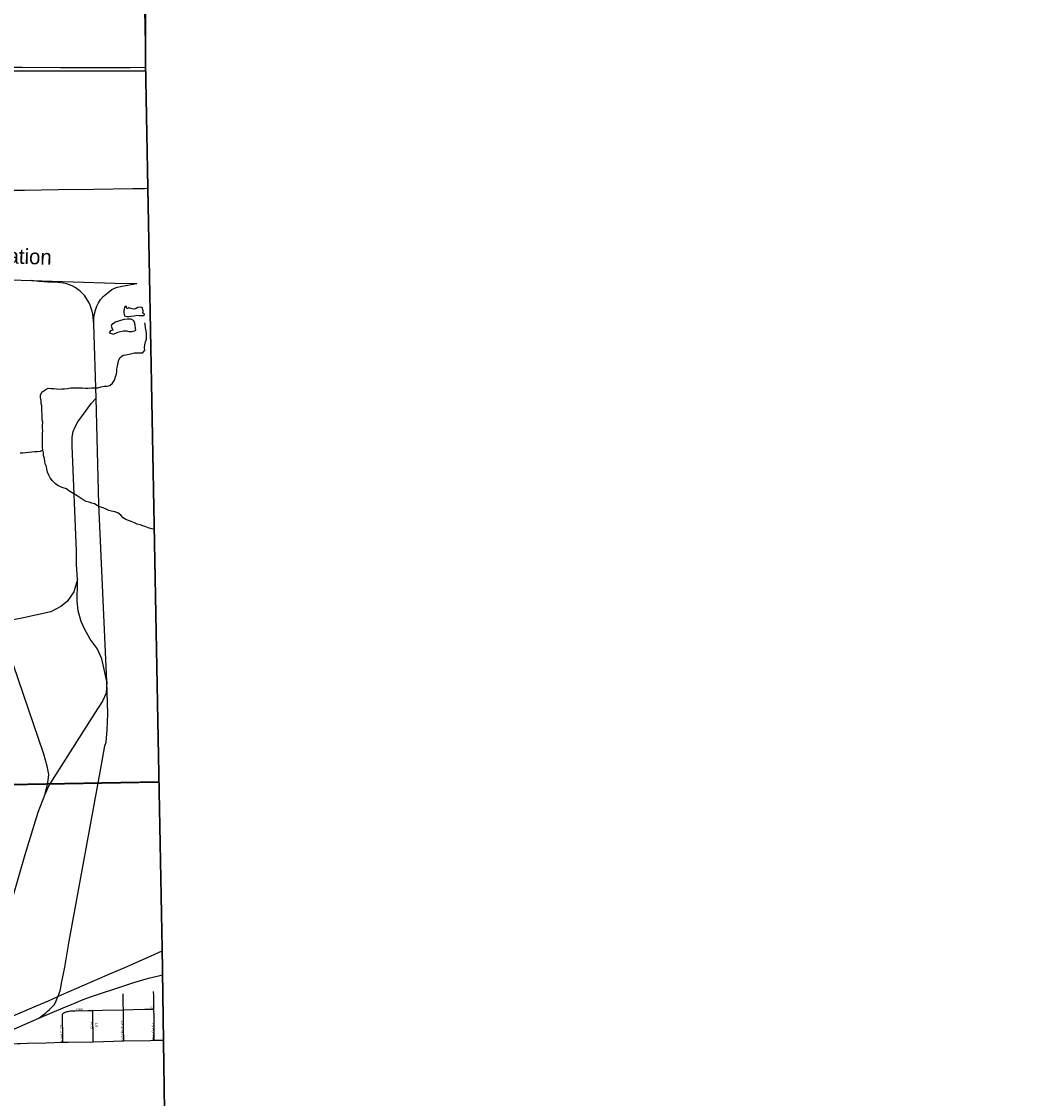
# Model space of a CAD drawing. Header units: feet. Extents: x 2113747 to 2516209, y 960708 to 1356798.
# Tile 184 of 206: x 2377976 to 2397738, y 1163935 to 1185127. Entities that reach past the tile are written whole.
import ezdxf

# ---------------------------------------------------------------- set-up
doc = ezdxf.new("R2010")
doc.units = ezdxf.units.FT
doc.header["$LTSCALE"] = 50
doc.header["$MEASUREMENT"] = 0
doc.linetypes.add('OhDOT_USTN3', pattern=[0.22, 0.165, -0.055])
doc.linetypes.add('rr2', pattern=[0])
for name, color, linetype in [('0_Xref', 7, 'Continuous'), ('GM_X_Adjacent_County', 251, 'OhDOT_USTN3'), ('GM_X_County', 251, 'OhDOT_USTN3'), ('GM_X_County_Road', 3, 'Continuous'), ('GM_X_Interstate_Route', 1, 'Continuous'), ('GM_X_Minor_Lake', 5, 'Continuous'), ('GM_X_Minor_River', 5, 'Continuous'), ('GM_X_Rail_Line', 251, 'rr2'), ('GM_X_Rail_Line_Text', 251, 'Continuous'), ('GM_X_State_Route', 1, 'Continuous'), ('GM_X_Township', 251, 'OhDOT_USTN3'), ('GM_X_Township_Subdivision', 4, 'Continuous'), ('GM_X_Township_Subdivision_Text', 4, 'Continuous')]:
    doc.layers.add(name, color=color, linetype=linetype)
doc.styles.add('Styledgn030', font='dgn030.shx')

# ---------------------------------------------------------------- blocks, each defined once
blk = doc.blocks.new('POR')
at = {"layer": 'GM_X_Adjacent_County', "flags": 128}
blk.add_lwpolyline([(2484046, 1279851), (2487984, 1279948), (2488245, 1279956), (2489951, 1280020), (2497406, 1280301), (2508226, 1280716), (2508400, 1280722), (2511362, 1280834), (2511402, 1278992), (2511651, 1267387), (2511802, 1260388), (2511853, 1258032), (2511912, 1255330), (2511951, 1253456), (2512010, 1250592), (2512101, 1246172), (2512230, 1239911), (2512292, 1236891), (2512353, 1234371), (2512465, 1230387), (2512571, 1226651), (2512594, 1225202), (2512630, 1223723), (2512651, 1222857), (2512655, 1222660), (2512653, 1222387), (2512690, 1221236), (2512712, 1220325), (2512903, 1212315), (2513077, 1204484), (2513180, 1199820), (2513219, 1198046), (2513416, 1189169), (2513462, 1187239), (2513501, 1185556), (2513514, 1184984), (2513530, 1184327), (2513546, 1183622), (2513555, 1183225), (2513567, 1182726), (2513578, 1182260), (2513588, 1181821), (2513593, 1181627), (2513617, 1180939), (2513628, 1180521), (2513670, 1179740), (2513676, 1179494), (2513699, 1179041), (2513739, 1174780), (2513796, 1172613), (2513885, 1169327), (2513930, 1167379), (2513942, 1166454), (2513947, 1166127), (2513953, 1165987), (2514002, 1164246), (2514041, 1162151), (2514063, 1161131), (2514138, 1157427), (2514238, 1151848), (2514283, 1149331), (2514318, 1147339), (2510324, 1147267), (2506689, 1147200), (2506258, 1147195), (2500522, 1147082), (2496768, 1147012), (2496130, 1147000), (2495470, 1146984), (2492871, 1146938), (2489784, 1146884), (2488775, 1146866), (2487813, 1146848), (2487526, 1146842), (2486294, 1146820), (2485346, 1146802), (2481592, 1146776), (2481240, 1146773), (2480562, 1146753), (2479591, 1146751), (2479217, 1146735), (2477862, 1146726), (2477431, 1146718), (2477075, 1146717), (2476719, 1146718), (2475598, 1146706), (2475461, 1146714), (2474029, 1146683), (2472669, 1146652), (2471852, 1146646), (2471569, 1146639), (2471535, 1146638), (2471501, 1146638), (2471224, 1146630), (2470854, 1146632), (2470658, 1146630), (2470516, 1146626), (2469250, 1146608), (2468903, 1146602), (2468501, 1146594), (2461815, 1146508), (2461446, 1146481), (2459610, 1146457), (2456023, 1146410), (2454902, 1146395), (2454737, 1146393), (2454401, 1146388), (2454115, 1146384), (2453860, 1146380), (2452179, 1146359), (2450952, 1146363), (2450451, 1146366), (2450051, 1146346), (2449776, 1146343), (2449101, 1146335), (2445581, 1146287), (2444666, 1146263), (2444274, 1146267), (2443037, 1146236), (2442911, 1146233), (2439879, 1146170), (2434890, 1146115), (2433884, 1146098), (2431940, 1146079), (2431501, 1146076), (2430211, 1146047), (2421201, 1145935), (2418971, 1145882), (2418652, 1145879), (2418494, 1145897), (2413179, 1145801), (2412897, 1145794), (2407758, 1145683), (2403523, 1145588), (2398484, 1145471), (2393911, 1145372), (2391157, 1145315), (2390674, 1145305), (2390179, 1145300), (2388382, 1145259), (2383055, 1145188), (2382496, 1145180), (2381158, 1145150), (2381034, 1152023), (2381026, 1152330), (2380892, 1156694), (2380878, 1157552), (2380824, 1161039), (2380824, 1161382), (2380771, 1165044), (2380746, 1166807), (2380682, 1170163), (2380463, 1181823), (2380419, 1184193), (2380412, 1186569), (2380359, 1187412), (2380181, 1194352), (2380179, 1195356), (2380022, 1202249), (2380003, 1203413), (2380014, 1209139), (2379833, 1216178), (2379742, 1219374), (2379735, 1219826), (2379690, 1223029), (2379605, 1226364), (2379498, 1231510), (2379428, 1236058), (2379404, 1237933), (2379296, 1246319), (2379253, 1249553), (2379228, 1251500), (2378972, 1263471), (2378866, 1269735), (2378873, 1270911), (2378754, 1276290), (2378707, 1279034), (2386863, 1279126), (2391602, 1279179), (2395356, 1279222), (2405728, 1279339), (2405824, 1279340), (2411190, 1279400), (2413131, 1279426), (2415745, 1279455), (2423663, 1279533), (2431554, 1279611), (2434345, 1279639), (2436880, 1279651), (2440308, 1279667), (2444698, 1279689), (2448154, 1279679), (2451685, 1279695), (2455533, 1279713), (2458209, 1279725), (2458287, 1279726), (2465937, 1279754), (2471340, 1279774), (2476122, 1279790), (2478782, 1279799), (2482992, 1279825), (2484046, 1279851)], dxfattribs=at)
at = {"layer": 'GM_X_County', "flags": 128}
blk.add_lwpolyline([(2353397, 1222451), (2356858, 1222526), (2358764, 1222568), (2364180, 1222723), (2365829, 1222755), (2369645, 1222836), (2372194, 1222881), (2374472, 1222924), (2379690, 1223029), (2379735, 1219826), (2379742, 1219374), (2379833, 1216178), (2380014, 1209139), (2380003, 1203413), (2380022, 1202249), (2380179, 1195356), (2380181, 1194352), (2380359, 1187412), (2380412, 1186569), (2380419, 1184193), (2380463, 1181823), (2380682, 1170163), (2380746, 1166807), (2380771, 1165044), (2380824, 1161382), (2380824, 1161039), (2380878, 1157552), (2380892, 1156694), (2381026, 1152330), (2381034, 1152023), (2381158, 1145150), (2381235, 1140057), (2381269, 1137568), (2381334, 1132856), (2381336, 1132676), (2381343, 1132210), (2381380, 1130882), (2381388, 1130504), (2381409, 1129491), (2381422, 1128859), (2381524, 1123853), (2381544, 1122872), (2381624, 1118858), (2381679, 1116097), (2382044, 1104151), (2382074, 1096083), (2382125, 1091787), (2380307, 1091766), (2379221, 1091753), (2378988, 1091751), (2374063, 1091696), (2368829, 1091637), (2365146, 1091594), (2364291, 1091584), (2363494, 1091575), (2360811, 1091544), (2360599, 1091542), (2358848, 1091522), (2355371, 1091477), (2352195, 1091435), (2348514, 1091386), (2345661, 1091348), (2342697, 1091308), (2341799, 1091296), (2335157, 1091206), (2333216, 1091180), (2331837, 1091161), (2328725, 1091118), (2328615, 1091117), (2326938, 1091094), (2326732, 1091091), (2324108, 1091056), (2318107, 1090974), (2313863, 1090917), (2307056, 1090903), (2301402, 1090840), (2299895, 1090831), (2299145, 1090827), (2298147, 1090820), (2294565, 1090800), (2294190, 1090795), (2291695, 1090779), (2287536, 1090733), (2283974, 1090692), (2281184, 1090660), (2280571, 1090646), (2279737, 1090638), (2276111, 1090564), (2275965, 1090561), (2275354, 1090544), (2275300, 1090545), (2274067, 1090515), (2274049, 1092053), (2274045, 1093010), (2274019, 1094549), (2274003, 1096382), (2273944, 1101977), (2273923, 1103969), (2273928, 1105260), (2273895, 1107881), (2273890, 1108659), (2273892, 1109492), (2273890, 1109708), (2273889, 1109866), (2273885, 1110318), (2273884, 1110420), (2273881, 1110748), (2273878, 1111173), (2273872, 1111794), (2273868, 1112294), (2273861, 1113069), (2273860, 1113281), (2273857, 1113575), (2273857, 1113636), (2273852, 1114201), (2273851, 1114281), (2273848, 1114656), (2273845, 1115019), (2273878, 1116829), (2273877, 1118817), (2273859, 1119170), (2273866, 1121327), (2273809, 1124393), (2273800, 1125028), (2273794, 1125938), (2273794, 1126045), (2273791, 1126395), (2273784, 1127599), (2273782, 1127896), (2273782, 1128013), (2273776, 1128908), (2273762, 1131307), (2273735, 1134958), (2273727, 1137672), (2273708, 1143906), (2273707, 1144117), (2273652, 1147706), (2273648, 1148193), (2273645, 1148717), (2273636, 1149823), (2273632, 1150488), (2273596, 1155295), (2273585, 1158808), (2273560, 1160546), (2273539, 1163372), (2273486, 1167056), (2273465, 1168621), (2273462, 1168895), (2273426, 1173044), (2273428, 1173104), (2273415, 1174720), (2273392, 1176176), (2273394, 1176620), (2273384, 1177023), (2273358, 1177776), (2273351, 1179125), (2273359, 1179654), (2273321, 1182083), (2273216, 1187364), (2273164, 1190519), (2273176, 1191453), (2273228, 1192712), (2273152, 1195400), (2273193, 1198453), (2273071, 1206556), (2272991, 1215563), (2272975, 1216501), (2272977, 1217406), (2272968, 1218487), (2272962, 1219225), (2272959, 1219527), (2272955, 1219996), (2272952, 1220381), (2272949, 1220734), (2272946, 1221095), (2272941, 1221646), (2274226, 1221624), (2276584, 1221584), (2279436, 1221567), (2287284, 1221586), (2287634, 1221587), (2288155, 1221588), (2289133, 1221589), (2291838, 1221592), (2294724, 1221588), (2295595, 1221591), (2298613, 1221605), (2299175, 1221609), (2303374, 1221676), (2308426, 1221766), (2313088, 1221841), (2315600, 1221874), (2319071, 1221920), (2326584, 1222061), (2327982, 1222076), (2333341, 1222133), (2335682, 1222157), (2338510, 1222201), (2341239, 1222245), (2343737, 1222286), (2344324, 1222288), (2349300, 1222361), (2350843, 1222395), (2353397, 1222451)], dxfattribs=at)
at = {"layer": 'GM_X_County_Road', "flags": 128}
for points in [[(2376897, 1164751), (2377085, 1164832), (2377211, 1164881), (2377269, 1164901), (2377329, 1164920), (2377371, 1164932), (2377423, 1164946), (2377483, 1164960), (2377526, 1164970), (2377563, 1164978), (2377600, 1164984), (2377640, 1164990), (2377705, 1165000), (2377754, 1165006), (2377820, 1165012), (2377890, 1165017), (2377958, 1165020), (2378089, 1165023), (2378455, 1165033), (2378791, 1165040)], [(2378791, 1165040), (2378904, 1165043), (2379381, 1165052), (2379388, 1165052)], [(2379388, 1165052), (2379988, 1165066)], [(2379988, 1165066), (2380507, 1165078), (2380586, 1165080)], [(2380586, 1165080), (2380771, 1165084)]]:
    blk.add_lwpolyline(points, dxfattribs=at)
at = {"layer": 'GM_X_Interstate_Route', "flags": 128}
for points in [[(2377717, 1184227), (2377990, 1184227), (2378745, 1184225), (2379202, 1184226), (2379698, 1184226), (2380114, 1184225), (2380418, 1184227)], [(2372958, 1184160), (2373477, 1184159), (2373906, 1184159), (2374166, 1184159), (2374357, 1184158), (2374857, 1184158), (2375520, 1184157), (2376153, 1184159), (2376628, 1184158), (2377175, 1184158), (2377843, 1184158), (2379195, 1184158), (2379794, 1184159), (2380381, 1184158), (2380420, 1184158)]]:
    blk.add_lwpolyline(points, dxfattribs=at)
at = {"layer": 'GM_X_Minor_Lake'}
for p, q in [((2380192, 1179337), (2380252, 1179348)), ((2379870, 1179015), (2379984, 1179038))]:
    blk.add_line(p, q, dxfattribs=at)
at = {"layer": 'GM_X_Minor_Lake', "flags": 128}
for points in [[(2380252, 1179348), (2380292, 1179340), (2380338, 1179343), (2380390, 1179343), (2380396, 1179372), (2380365, 1179391), (2380373, 1179436), (2380350, 1179497), (2380326, 1179509), (2380266, 1179501), (2380230, 1179478), (2380194, 1179468), (2380152, 1179475), (2380088, 1179495), (2380072, 1179479), (2380048, 1179480), (2380034, 1179524), (2380016, 1179520), (2380006, 1179504), (2379994, 1179470), (2379992, 1179434), (2379993, 1179400), (2379995, 1179359), (2380005, 1179333), (2380048, 1179326), (2380086, 1179320), (2380132, 1179329), (2380192, 1179337)], [(2379984, 1179038), (2380046, 1179039), (2380091, 1179029), (2380145, 1179028), (2380199, 1179043), (2380225, 1179053), (2380220, 1179097), (2380210, 1179137), (2380209, 1179197), (2380183, 1179243), (2380132, 1179269), (2380060, 1179270), (2379996, 1179267), (2379922, 1179244), (2379826, 1179209), (2379753, 1179164), (2379739, 1179132), (2379751, 1179098), (2379772, 1179054), (2379730, 1179038), (2379702, 1179003), (2379787, 1178976), (2379870, 1179015)]]:
    blk.add_lwpolyline(points, dxfattribs=at)
at = {"layer": 'GM_X_Minor_River', "flags": 128}
for points in [[(2379919, 1178514), (2379977, 1178561), (2380031, 1178570), (2380093, 1178584), (2380149, 1178597), (2380203, 1178609), (2380257, 1178606), (2380309, 1178611), (2380361, 1178609), (2380401, 1178662), (2380400, 1178712), (2380404, 1178766), (2380419, 1178822), (2380433, 1178875), (2380436, 1178927), (2380438, 1178983), (2380427, 1179039), (2380418, 1179103), (2380410, 1179163), (2380405, 1179201)], [(2380591, 1175140), (2380539, 1175145), (2380489, 1175159), (2380420, 1175182), (2380364, 1175206), (2380314, 1175221), (2380253, 1175235), (2380201, 1175260), (2380133, 1175288), (2380080, 1175307), (2380030, 1175325), (2379975, 1175362), (2379929, 1175414), (2379874, 1175457), (2379810, 1175477), (2379750, 1175490), (2379695, 1175508), (2379629, 1175539), (2379577, 1175560), (2379520, 1175580), (2379462, 1175605), (2379410, 1175635), (2379357, 1175650), (2379305, 1175668), (2379249, 1175685), (2379190, 1175717), (2379132, 1175752), (2379069, 1175796), (2378973, 1175851), (2378910, 1175892), (2378860, 1175932), (2378797, 1175949), (2378743, 1175969), (2378693, 1175999), (2378642, 1176032), (2378587, 1176090), (2378543, 1176145), (2378514, 1176203), (2378490, 1176261), (2378475, 1176319), (2378466, 1176369), (2378444, 1176425), (2378437, 1176479), (2378429, 1176529), (2378412, 1176589), (2378406, 1176639), (2378397, 1176695), (2378386, 1176749), (2378388, 1176800), (2378391, 1176854), (2378391, 1176904), (2378386, 1176964), (2378390, 1177024), (2378393, 1177074), (2378391, 1177125), (2378392, 1177181), (2378393, 1177241), (2378385, 1177291), (2378384, 1177345), (2378382, 1177409), (2378377, 1177459), (2378379, 1177509), (2378376, 1177562), (2378366, 1177614), (2378363, 1177672), (2378352, 1177726), (2378352, 1177776), (2378375, 1177832), (2378439, 1177881), (2378503, 1177910), (2378559, 1177906), (2378609, 1177907), (2378663, 1177900), (2378713, 1177890), (2378770, 1177899), (2378824, 1177901), (2378880, 1177908), (2378948, 1177919), (2378998, 1177921), (2379052, 1177918), (2379104, 1177916), (2379170, 1177917), (2379234, 1177913), (2379290, 1177910), (2379354, 1177917), (2379419, 1177919), (2379479, 1177920), (2379541, 1177937), (2379601, 1177951), (2379661, 1177954), (2379717, 1177965), (2379768, 1178009), (2379804, 1178070), (2379829, 1178134), (2379843, 1178189), (2379850, 1178243), (2379854, 1178293), (2379865, 1178343), (2379878, 1178410), (2379888, 1178460), (2379919, 1178514)], [(2378397, 1176695), (2378343, 1176669), (2378283, 1176662), (2378229, 1176658), (2378177, 1176651), (2378061, 1176642), (2378005, 1176635), (2377951, 1176631)]]:
    blk.add_lwpolyline(points, dxfattribs=at)
at = {"layer": 'GM_X_Rail_Line', "flags": 128}
for points in [[(2337528, 1168975), (2337679, 1169065), (2337811, 1169141), (2337899, 1169189), (2338002, 1169243), (2338107, 1169294), (2338233, 1169353), (2338614, 1169521), (2338995, 1169684), (2339485, 1169896), (2340679, 1170415), (2341128, 1170609), (2341626, 1170824), (2342369, 1171147), (2343451, 1171616), (2345930, 1172690), (2347189, 1173234), (2347647, 1173434), (2347994, 1173583), (2348205, 1173676), (2348341, 1173740), (2348479, 1173809), (2348612, 1173881), (2348769, 1173971), (2348882, 1174041), (2349007, 1174120), (2349128, 1174203), (2349229, 1174276), (2349333, 1174354), (2349443, 1174440), (2349535, 1174516), (2349621, 1174591), (2349710, 1174671), (2349795, 1174751), (2349877, 1174830), (2349994, 1174950), (2350063, 1175024), (2350204, 1175184), (2350325, 1175330), (2350446, 1175488), (2350533, 1175609), (2350581, 1175678), (2350633, 1175756), (2350749, 1175941), (2350946, 1176261), (2351012, 1176358), (2351072, 1176436), (2351140, 1176527), (2351195, 1176593), (2351258, 1176663), (2351323, 1176727), (2351405, 1176807), (2351478, 1176874), (2351576, 1176954), (2351669, 1177022), (2351753, 1177081), (2351831, 1177131), (2351911, 1177178), (2351989, 1177222), (2352057, 1177256), (2352146, 1177299), (2352258, 1177347), (2352370, 1177390), (2352490, 1177434), (2353066, 1177632), (2354375, 1178084), (2354944, 1178280), (2355336, 1178411), (2355454, 1178448), (2355597, 1178488), (2355706, 1178516), (2355834, 1178547), (2355963, 1178574), (2356097, 1178599), (2356237, 1178621), (2356559, 1178665), (2358411, 1178919), (2359671, 1179092), (2361317, 1179318), (2362297, 1179452), (2363148, 1179571), (2364297, 1179727), (2365883, 1179942), (2366497, 1180024), (2367115, 1180110), (2368208, 1180255), (2368314, 1180266), (2368402, 1180276), (2368511, 1180286), (2368626, 1180294), (2368736, 1180299), (2368842, 1180302), (2368951, 1180303), (2369120, 1180301), (2369482, 1180290), (2369537, 1180289), (2369663, 1180296), (2369729, 1180296), (2370110, 1180284), (2371955, 1180226), (2373234, 1180186), (2374704, 1180141), (2375960, 1180101), (2377359, 1180059), (2378171, 1180033)], [(2378171, 1180033), (2379813, 1179982), (2380245, 1179969)], [(2379397, 1179175), (2379378, 1179369), (2379369, 1179425), (2379350, 1179489), (2379329, 1179545), (2379306, 1179593), (2379265, 1179665), (2379222, 1179727), (2379169, 1179784), (2379129, 1179823), (2379085, 1179857), (2379032, 1179891), (2378973, 1179924), (2378918, 1179947), (2378862, 1179964), (2378800, 1179979), (2378748, 1179986), (2378696, 1179989), (2378496, 1179999), (2378416, 1180004), (2378315, 1180013), (2378171, 1180033)], [(2379397, 1179175), (2379401, 1179301), (2379415, 1179377), (2379434, 1179445), (2379459, 1179524), (2379489, 1179593), (2379528, 1179655), (2379585, 1179717), (2379680, 1179797), (2379756, 1179855), (2379839, 1179895), (2379951, 1179922), (2380245, 1179969)], [(2379448, 1177717), (2379397, 1179175)], [(2379077, 1174146), (2379057, 1174443), (2379056, 1174705), (2378970, 1176780), (2378972, 1176948), (2378994, 1177058), (2379023, 1177139), (2379082, 1177248), (2379248, 1177476), (2379348, 1177611), (2379448, 1177717)], [(2379653, 1172143), (2379495, 1175631), (2379448, 1177717)], [(2379077, 1174146), (2379003, 1173904), (2378877, 1173717), (2378750, 1173615), (2378556, 1173510), (2378013, 1173392), (2377541, 1173302)], [(2379653, 1172143), (2379559, 1172586), (2379466, 1172787), (2379326, 1172974), (2379219, 1173176), (2379148, 1173319), (2379091, 1173530), (2379072, 1173726), (2379080, 1174092), (2379077, 1174146)], [(2378441, 1169932), (2378494, 1170144), (2378513, 1170313), (2378478, 1170474), (2378418, 1170711), (2377811, 1172481), (2377541, 1173302)], [(2379653, 1172143), (2379642, 1171909), (2379573, 1171751), (2379414, 1171508), (2378627, 1170273), (2378516, 1170092), (2378441, 1169932)], [(2379639, 1170947), (2379659, 1171189), (2379675, 1171504), (2379653, 1172143)], [(2378917, 1167031), (2379535, 1170431), (2379618, 1170877), (2379639, 1170947)], [(2378441, 1169932), (2378434, 1169917), (2378300, 1169564), (2378044, 1168728), (2377791, 1167865), (2377709, 1167710), (2377589, 1167588), (2374837, 1165564), (2373606, 1164649), (2373428, 1164547), (2373220, 1164427), (2372923, 1164308), (2370015, 1163090)], [(2378319, 1165515), (2378445, 1165613), (2378483, 1165646), (2378525, 1165683), (2378573, 1165731), (2378616, 1165780), (2378647, 1165826), (2378674, 1165888), (2378704, 1165965), (2378735, 1166055), (2378751, 1166119), (2378766, 1166203), (2378826, 1166518), (2378917, 1167031)], [(2379812, 1166095), (2380188, 1166214), (2380475, 1166300), (2380646, 1166342), (2380752, 1166368)], [(2378319, 1165515), (2378795, 1165720), (2379007, 1165807), (2379189, 1165880), (2379356, 1165941), (2379548, 1166009), (2379812, 1166095)], [(2329903, 1149979), (2330502, 1150028), (2332029, 1150170), (2333367, 1150292), (2333717, 1150327), (2334003, 1150357), (2334423, 1150409), (2335849, 1150585), (2337327, 1150769), (2338827, 1150956), (2340135, 1151117), (2340441, 1151156), (2340712, 1151196), (2341025, 1151243), (2341359, 1151307), (2343118, 1151604), (2345280, 1151969), (2347053, 1152269), (2348189, 1152468), (2349095, 1152623), (2350077, 1152788), (2350349, 1152834), (2350629, 1152887), (2350861, 1152938), (2351007, 1152971), (2351171, 1153011), (2351352, 1153058), (2351532, 1153107), (2351677, 1153152), (2351836, 1153198), (2352038, 1153266), (2352219, 1153331), (2352467, 1153421), (2352667, 1153501), (2352835, 1153570), (2352972, 1153630), (2353127, 1153700), (2353286, 1153771), (2353426, 1153840), (2353573, 1153913), (2353737, 1154000), (2354063, 1154174), (2354647, 1154495), (2355923, 1155198), (2357480, 1156053), (2360059, 1157466), (2360750, 1157837), (2360926, 1157926), (2361150, 1158035), (2361304, 1158108), (2361637, 1158258), (2362266, 1158538), (2362912, 1158819), (2364454, 1159492), (2365848, 1160096), (2367520, 1160823), (2368282, 1161152), (2369532, 1161696), (2370365, 1162057), (2371406, 1162508), (2373300, 1163330), (2374689, 1163934), (2376039, 1164520), (2378319, 1165515)]]:
    blk.add_lwpolyline(points, dxfattribs=at)
at = {"layer": 'GM_X_State_Route', "flags": 128}
for points in [[(2373194, 1181776), (2373994, 1181781), (2374604, 1181785), (2375205, 1181788), (2375449, 1181790), (2375707, 1181792), (2376363, 1181797), (2377033, 1181803), (2377666, 1181808), (2378036, 1181812), (2378699, 1181821), (2379392, 1181830), (2380161, 1181839), (2380319, 1181841), (2380395, 1181844), (2380462, 1181848)], [(2376745, 1165096), (2376844, 1165139), (2377584, 1165461), (2378272, 1165757), (2378504, 1165857), (2378765, 1165973), (2379668, 1166365), (2380012, 1166513), (2380585, 1166767), (2380671, 1166806), (2380745, 1166842)]]:
    blk.add_lwpolyline(points, dxfattribs=at)
at = {"layer": 'GM_X_Township', "flags": 128}
for points in [[(2353908, 1195164), (2354856, 1195134), (2357548, 1195159), (2357966, 1195170), (2359057, 1195164), (2365880, 1195226), (2366875, 1195235), (2372692, 1195272), (2374836, 1195272), (2375116, 1195276), (2376656, 1195310), (2380179, 1195356), (2380181, 1194352), (2380359, 1187412), (2380375, 1186529), (2380419, 1184193), (2380463, 1181823), (2380682, 1170163), (2354256, 1169691), (2354064, 1181403), (2354040, 1184708), (2354011, 1187062), (2353946, 1190014), (2353908, 1195164)], [(2354256, 1169691), (2380682, 1170163), (2380746, 1166807), (2380771, 1165044), (2380824, 1161382), (2380824, 1161039), (2380878, 1157552), (2380892, 1156694), (2381026, 1152330), (2381034, 1152023), (2381158, 1145150), (2376850, 1145035), (2373298, 1144968), (2373026, 1144962), (2367687, 1144872), (2362464, 1144745), (2362173, 1144744), (2358256, 1144669), (2357109, 1144633), (2354684, 1144590), (2354511, 1154716), (2354504, 1155150), (2354256, 1169691)]]:
    blk.add_lwpolyline(points, dxfattribs=at)
at = {"layer": 'GM_X_Township_Subdivision', "flags": 128}
for points in [[(2379980, 1165794), (2379978, 1165895), (2379978, 1165997)], [(2380582, 1165694), (2380581, 1165750), (2380579, 1165857), (2380578, 1165959), (2380577, 1166039)], [(2379982, 1165681), (2379980, 1165794)], [(2378791, 1165040), (2378791, 1165051), (2378789, 1165209), (2378782, 1165477), (2378780, 1165555), (2378780, 1165565), (2378781, 1165573), (2378783, 1165581), (2378786, 1165591), (2378790, 1165598), (2378794, 1165604)], [(2378794, 1165604), (2378800, 1165611), (2378808, 1165618), (2378818, 1165625), (2378831, 1165630), (2378845, 1165636), (2378856, 1165639), (2378875, 1165645), (2378894, 1165649), (2378917, 1165654), (2378942, 1165657), (2378965, 1165659), (2378991, 1165660), (2379034, 1165662), (2379282, 1165667), (2379376, 1165669)], [(2379376, 1165669), (2379569, 1165675), (2379982, 1165681)], [(2379378, 1165611), (2379377, 1165664), (2379376, 1165669)], [(2379388, 1165052), (2379388, 1165134), (2379385, 1165280), (2379383, 1165417), (2379381, 1165541), (2379378, 1165611)], [(2379982, 1165681), (2379989, 1165682), (2380176, 1165685), (2380401, 1165691), (2380575, 1165693), (2380582, 1165694)], [(2379988, 1165066), (2379988, 1165072), (2379985, 1165321), (2379984, 1165438), (2379982, 1165556), (2379982, 1165676), (2379982, 1165681)], [(2380586, 1165080), (2380587, 1165085), (2380586, 1165220), (2380586, 1165388), (2380584, 1165551), (2380582, 1165694)]]:
    blk.add_lwpolyline(points, dxfattribs=at)
at = {"layer": 'GM_X_Rail_Line_Text', "insert": (2376474, 1180316), "char_height": 299, "attachment_point": 7, "rotation": 358.1863, "line_spacing_factor": 0.8, "style": 'Styledgn030'}
blk.add_mtext('{\\Fdgn000|c0;\\C256;Corporation}', dxfattribs=at)
at = {"layer": 'GM_X_Township_Subdivision_Text', "char_height": 50, "attachment_point": 7, "line_spacing_factor": 0.8, "style": 'Styledgn030'}
for s, insert, rotation in [('{\\Fdgn000|c0;\\C256;OAK}', (2379049, 1165661), 0), ('{\\Fdgn000|c0;\\C256;ST}', (2380510, 1165688), 0), ('{\\Fdgn000|c0;\\C256;MAPLE ST}', (2378796, 1165044), 90.8546), ('{\\Fdgn000|c0;\\C256;ELM}', (2379390, 1165303), 90), ('{\\Fdgn000|c0;\\C256;ST}', (2379481, 1165334), 90), ('{\\Fdgn000|c0;\\C256;WALNUT ST}', (2379993, 1165070), 90), ('{\\Fdgn000|c0;\\C256;BEECH ST}', (2380592, 1165083), 90)]:
    blk.add_mtext(s, dxfattribs=dict(at, insert=insert, rotation=rotation))

msp = doc.modelspace()

# ---------------------------------------------------------------- block references
at = {"layer": '0_Xref'}
msp.add_blockref('POR', (0, 0), dxfattribs=at)

doc.saveas('drawing.dxf')
